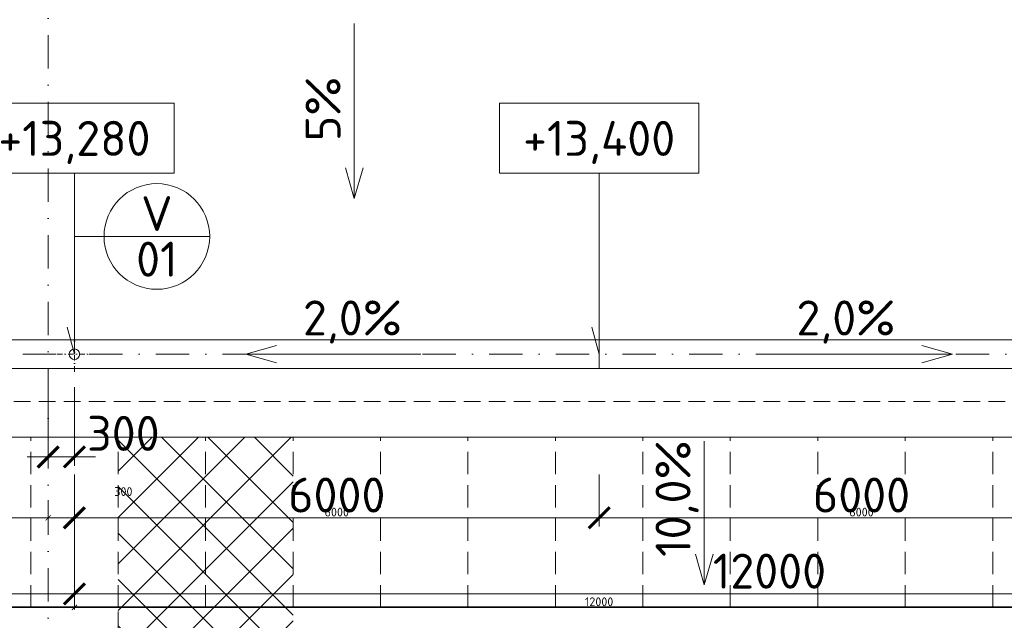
# Model space of a CAD drawing. Header units: millimetres. Extents: x -725694 to 5289369, y -1488057 to 2187451.
# Tile 203 of 256: x 102224 to 113483, y 174258 to 181125. Entities that reach past the tile are written whole.
import ezdxf
from ezdxf import colors
from ezdxf.entities.mleader import LeaderData, LeaderLine
from ezdxf.enums import TextEntityAlignment as Align
from ezdxf.math import Vec2, Vec3

# ---------------------------------------------------------------- set-up
doc = ezdxf.new("R2010")
doc.units = ezdxf.units.MM
for name, pattern in [('CENTERX2', [101.6, 63.5, -12.7, 12.7, -12.7]), ('DASHDOT', [25.4, 12.7, -6.35, 0, -6.35]), ('ČÁRKOVANÁ', [19.05, 12.7, -6.35])]:
    doc.linetypes.add(name, pattern=pattern)
doc.layers.get('Defpoints').update_dxf_attribs({"color": 8})
for name, color, linetype, lineweight in [('A99_N_kce-pohl', 1, 'Continuous', 9), ('A99_N_koty-200', 5, 'Continuous', 5), ('A99_N_koty-200 @ 200', 5, 'Continuous', 5), ('A99_N_koty-200 @ 50 (2)', 5, 'Continuous', 5), ('A99_N_koty-vysk', 160, 'Continuous', 5), ('A99_N_sraf', 252, 'Continuous', 0), ('A99_N_txt-popis-50 @ 200', 240, 'Continuous', 9), ('A99_N_znaceni 200', 5, 'Continuous', 5), ('A99_S_osy', 1, 'CENTERX2', 5)]:
    doc.layers.add(name, color=color, linetype=linetype, lineweight=lineweight)
doc.styles.add('A99_kota', font='isocpeur.ttf', dxfattribs={"height": 2})
doc.styles.add('A99_popis', font='isocpeur.ttf')
doc.styles.add('ad_popis 100', font='isocpeur.ttf', dxfattribs={"height": 200})
doc.dimstyles.new('A99_kota_200 new', dxfattribs={"dimscale": 200, "dimtxt": 2, "dimasz": 1.2, "dimexe": 0.5, "dimexo": 1.5, "dimgap": 0.3, "dimtad": 1, "dimdec": 0, "dimzin": 3, "dimdsep": 46, "dimtxsty": 'A99_kota', "dimblk": 'ARCHTICK', "dimcen": 2.5, "dimazin": 2, "dimtfac": 0.75, "dimtdec": 0, "dimtmove": 2, "dimatfit": 0, "dimfxl": 0, "dimtolj": 1, "dimtzin": 0, "dimlwd": 5, "dimlwe": 5, "dimarcsym": 0})

# ---------------------------------------------------------------- blocks, each defined once
blk = doc.blocks.new('*U66')
at = {"color": 0, "linetype": 'ByBlock'}
for p, q in [((5.7, -4), (5.7, -14.35)), ((5.7, -14.35), (5.286, -12.805))]:
    blk.add_line(p, q, dxfattribs=at)
blk.add_lwpolyline([(0, -4), (11.4, -4), (11.4, 0), (0, 0)], close=True, dxfattribs=at)
at = {"color": 0, "linetype": 'ByBlock', "style": 'A99_kota'}
for tag, p in [('VYSKA', (5.7, -2.241)), ('VYSKA_POPIS1', (5.7, -6.041)), ('VYSKA_POPIS2', (5.9, -9.541)), ('VYSKA_POPIS3', (5.9, -13.041))]:
    blk.add_attdef(tag, text='', height=2, dxfattribs=at).set_placement(p, align=Align.MIDDLE)
blk = doc.blocks.new('_ArchTick')
at = {"color": 0, "linetype": 'ByBlock', "const_width": 0.15}
blk.add_lwpolyline([(-0.5, -0.5), (0.5, 0.5)], dxfattribs=at)
blk = doc.blocks.new('*D5401')
at = {"layer": 'A99_N_koty-200', "color": 0, "linetype": 'Continuous', "lineweight": 5, "transparency": 16777216}
for p, q in [((102550, 176925), (102550, 176025)), ((102850, 176925), (102850, 176025)), ((102550, 176125), (102310, 176125)), ((102550, 176125), (102850, 176125)), ((102850, 176125), (103090, 176125))]:
    blk.add_line(p, q, dxfattribs=at)
at = {"layer": 'Defpoints', "color": 0, "linetype": 'Continuous', "lineweight": 0, "transparency": 16777216}
for p in [(102550, 177300), (102850, 177300), (102850, 176125)]:
    blk.add_point(p, dxfattribs=at)
at = {"layer": 'A99_N_koty-200', "color": 0, "linetype": 'Continuous', "lineweight": 5, "transparency": 16777216, "xscale": 240, "yscale": 240, "zscale": 240}
blk.add_blockref('_ArchTick', (102550, 176125), dxfattribs=at)
at = {"layer": 'A99_N_koty-200', "color": 0, "linetype": 'Continuous', "lineweight": 5, "transparency": 16777216, "xscale": 240, "yscale": 240, "zscale": 240, "rotation": 180}
blk.add_blockref('_ArchTick', (102850, 176125), dxfattribs=at)
at = {"layer": 'A99_N_koty-200', "color": 0, "linetype": 'Continuous', "transparency": 16777216, "insert": (103410, 176395), "char_height": 400, "attachment_point": 5, "style": 'A99_kota'}
blk.add_mtext('\\A1;300', dxfattribs=at)
blk = doc.blocks.new('*D5402')
at = {"layer": 'A99_N_koty-200', "color": 0, "linetype": 'Continuous', "lineweight": 5, "transparency": 16777216}
for p, q in [((102550, 175630), (102550, 175405)), ((102850, 175630), (102850, 175405)), ((102550, 175430), (102490, 175430)), ((102550, 175430), (102850, 175430)), ((102850, 175430), (102910, 175430))]:
    blk.add_line(p, q, dxfattribs=at)
at = {"layer": 'Defpoints', "color": 0, "linetype": 'Continuous', "lineweight": 0, "transparency": 16777216}
for p in [(102550, 177300), (102850, 177300), (102850, 175430)]:
    blk.add_point(p, dxfattribs=at)
at = {"layer": 'A99_N_koty-200', "color": 0, "linetype": 'Continuous', "lineweight": 5, "transparency": 16777216, "xscale": 60, "yscale": 60, "zscale": 60}
blk.add_blockref('_ArchTick', (102550, 175430), dxfattribs=at)
at = {"layer": 'A99_N_koty-200', "color": 0, "linetype": 'Continuous', "lineweight": 5, "transparency": 16777216, "xscale": 60, "yscale": 60, "zscale": 60, "rotation": 180}
blk.add_blockref('_ArchTick', (102850, 175430), dxfattribs=at)
at = {"layer": 'A99_N_koty-200', "color": 0, "linetype": 'Continuous', "transparency": 16777216, "insert": (103410, 175730), "char_height": 100, "attachment_point": 5, "style": 'A99_kota'}
blk.add_mtext('\\A1;300', dxfattribs=at)
blk = doc.blocks.new('*D5404')
at = {"layer": 'A99_N_koty-200', "color": 0, "linetype": 'Continuous', "lineweight": 5, "transparency": 16777216}
for p, q in [((102850, 175360), (102850, 174460)), ((114850, 175360), (114850, 174460)), ((102850, 174560), (114850, 174560))]:
    blk.add_line(p, q, dxfattribs=at)
at = {"layer": 'Defpoints', "color": 0, "linetype": 'Continuous', "lineweight": 0, "transparency": 16777216}
for p in [(102850, 177300), (114850, 176835), (114850, 174560)]:
    blk.add_point(p, dxfattribs=at)
at = {"layer": 'A99_N_koty-200', "color": 0, "linetype": 'Continuous', "lineweight": 5, "transparency": 16777216, "xscale": 240, "yscale": 240, "zscale": 240, "rotation": 180}
blk.add_blockref('_ArchTick', (102850, 174560), dxfattribs=at)
at = {"layer": 'A99_N_koty-200', "color": 0, "linetype": 'Continuous', "lineweight": 5, "transparency": 16777216, "xscale": 240, "yscale": 240, "zscale": 240}
blk.add_blockref('_ArchTick', (114850, 174560), dxfattribs=at)
at = {"layer": 'A99_N_koty-200', "color": 0, "linetype": 'Continuous', "transparency": 16777216, "insert": (110797.5, 174820), "char_height": 400, "attachment_point": 5, "style": 'A99_kota'}
blk.add_mtext('\\A1;12000', dxfattribs=at)
blk = doc.blocks.new('*D5405')
at = {"layer": 'A99_N_koty-200', "color": 0, "linetype": 'Continuous', "lineweight": 5, "transparency": 16777216}
for p, q in [((102850, 174605), (102850, 174380)), ((114850, 174605), (114850, 174380)), ((102850, 174405), (114850, 174405))]:
    blk.add_line(p, q, dxfattribs=at)
at = {"layer": 'Defpoints', "color": 0, "linetype": 'Continuous', "lineweight": 0, "transparency": 16777216}
for p in [(102850, 177300), (114850, 176835), (114850, 174405)]:
    blk.add_point(p, dxfattribs=at)
at = {"layer": 'A99_N_koty-200', "color": 0, "linetype": 'Continuous', "lineweight": 5, "transparency": 16777216, "xscale": 60, "yscale": 60, "zscale": 60, "rotation": 180}
blk.add_blockref('_ArchTick', (102850, 174405), dxfattribs=at)
at = {"layer": 'A99_N_koty-200', "color": 0, "linetype": 'Continuous', "lineweight": 5, "transparency": 16777216, "xscale": 60, "yscale": 60, "zscale": 60}
blk.add_blockref('_ArchTick', (114850, 174405), dxfattribs=at)
at = {"layer": 'A99_N_koty-200', "color": 0, "linetype": 'Continuous', "transparency": 16777216, "insert": (108850, 174470), "char_height": 100, "attachment_point": 5, "style": 'A99_kota'}
blk.add_mtext('\\A1;12000', dxfattribs=at)
blk = doc.blocks.new('*D5407')
at = {"layer": 'A99_N_koty-200', "color": 0, "linetype": 'Continuous', "lineweight": 5, "transparency": 16777216}
for p, q in [((102850, 175925), (102850, 175330)), ((108850, 175925), (108850, 175330)), ((102850, 175430), (108850, 175430))]:
    blk.add_line(p, q, dxfattribs=at)
at = {"layer": 'Defpoints', "color": 0, "linetype": 'Continuous', "lineweight": 0, "transparency": 16777216}
for p in [(102850, 176225), (108850, 176225), (108850, 175430)]:
    blk.add_point(p, dxfattribs=at)
at = {"layer": 'A99_N_koty-200', "color": 0, "linetype": 'Continuous', "lineweight": 5, "transparency": 16777216, "xscale": 240, "yscale": 240, "zscale": 240, "rotation": 180}
blk.add_blockref('_ArchTick', (102850, 175430), dxfattribs=at)
at = {"layer": 'A99_N_koty-200', "color": 0, "linetype": 'Continuous', "lineweight": 5, "transparency": 16777216, "xscale": 240, "yscale": 240, "zscale": 240}
blk.add_blockref('_ArchTick', (108850, 175430), dxfattribs=at)
at = {"layer": 'A99_N_koty-200', "color": 0, "linetype": 'Continuous', "transparency": 16777216, "insert": (105850, 175690), "char_height": 400, "attachment_point": 5, "style": 'A99_kota'}
blk.add_mtext('\\A1;6000', dxfattribs=at)
blk = doc.blocks.new('*D5408')
at = {"layer": 'A99_N_koty-200', "color": 0, "linetype": 'Continuous', "lineweight": 5, "transparency": 16777216}
for p, q in [((102850, 175630), (102850, 175405)), ((108850, 175630), (108850, 175405)), ((102850, 175430), (108850, 175430))]:
    blk.add_line(p, q, dxfattribs=at)
at = {"layer": 'Defpoints', "color": 0, "linetype": 'Continuous', "lineweight": 0, "transparency": 16777216}
for p in [(102850, 176225), (108850, 176225), (108850, 175430)]:
    blk.add_point(p, dxfattribs=at)
at = {"layer": 'A99_N_koty-200', "color": 0, "linetype": 'Continuous', "lineweight": 5, "transparency": 16777216, "xscale": 60, "yscale": 60, "zscale": 60, "rotation": 180}
blk.add_blockref('_ArchTick', (102850, 175430), dxfattribs=at)
at = {"layer": 'A99_N_koty-200', "color": 0, "linetype": 'Continuous', "lineweight": 5, "transparency": 16777216, "xscale": 60, "yscale": 60, "zscale": 60}
blk.add_blockref('_ArchTick', (108850, 175430), dxfattribs=at)
at = {"layer": 'A99_N_koty-200', "color": 0, "linetype": 'Continuous', "transparency": 16777216, "insert": (105850, 175495), "char_height": 100, "attachment_point": 5, "style": 'A99_kota'}
blk.add_mtext('\\A1;6000', dxfattribs=at)
blk = doc.blocks.new('*D5410')
at = {"layer": 'A99_N_koty-200', "color": 0, "linetype": 'Continuous', "lineweight": 5, "transparency": 16777216}
for p, q in [((108850, 175925), (108850, 175330)), ((114850, 175925), (114850, 175330)), ((114850, 175430), (108850, 175430))]:
    blk.add_line(p, q, dxfattribs=at)
at = {"layer": 'Defpoints', "color": 0, "linetype": 'Continuous', "lineweight": 0, "transparency": 16777216}
for p in [(108850, 176225), (114850, 176225), (108850, 175430)]:
    blk.add_point(p, dxfattribs=at)
at = {"layer": 'A99_N_koty-200', "color": 0, "linetype": 'Continuous', "lineweight": 5, "transparency": 16777216, "xscale": 240, "yscale": 240, "zscale": 240, "rotation": 180}
blk.add_blockref('_ArchTick', (108850, 175430), dxfattribs=at)
at = {"layer": 'A99_N_koty-200', "color": 0, "linetype": 'Continuous', "lineweight": 5, "transparency": 16777216, "xscale": 240, "yscale": 240, "zscale": 240}
blk.add_blockref('_ArchTick', (114850, 175430), dxfattribs=at)
at = {"layer": 'A99_N_koty-200', "color": 0, "linetype": 'Continuous', "transparency": 16777216, "insert": (111850, 175690), "char_height": 400, "attachment_point": 5, "style": 'A99_kota'}
blk.add_mtext('\\A1;6000', dxfattribs=at)
blk = doc.blocks.new('*D5411')
at = {"layer": 'A99_N_koty-200', "color": 0, "linetype": 'Continuous', "lineweight": 5, "transparency": 16777216}
for p, q in [((108850, 175630), (108850, 175405)), ((114850, 175630), (114850, 175405)), ((114850, 175430), (108850, 175430))]:
    blk.add_line(p, q, dxfattribs=at)
at = {"layer": 'Defpoints', "color": 0, "linetype": 'Continuous', "lineweight": 0, "transparency": 16777216}
for p in [(108850, 176225), (114850, 176225), (108850, 175430)]:
    blk.add_point(p, dxfattribs=at)
at = {"layer": 'A99_N_koty-200', "color": 0, "linetype": 'Continuous', "lineweight": 5, "transparency": 16777216, "xscale": 60, "yscale": 60, "zscale": 60, "rotation": 180}
blk.add_blockref('_ArchTick', (108850, 175430), dxfattribs=at)
at = {"layer": 'A99_N_koty-200', "color": 0, "linetype": 'Continuous', "lineweight": 5, "transparency": 16777216, "xscale": 60, "yscale": 60, "zscale": 60}
blk.add_blockref('_ArchTick', (114850, 175430), dxfattribs=at)
at = {"layer": 'A99_N_koty-200', "color": 0, "linetype": 'Continuous', "transparency": 16777216, "insert": (111850, 175495), "char_height": 100, "attachment_point": 5, "style": 'A99_kota'}
blk.add_mtext('\\A1;6000', dxfattribs=at)
blk = doc.blocks.new('*D5446')
at = {"layer": 'A99_N_koty-200', "color": 0, "linetype": 'Continuous', "lineweight": 5, "transparency": 16777216}
for p, q in [((90850, 175360), (90850, 174460)), ((102850, 175360), (102850, 174460)), ((90850, 174560), (102850, 174560))]:
    blk.add_line(p, q, dxfattribs=at)
at = {"layer": 'Defpoints', "color": 0, "linetype": 'Continuous', "lineweight": 0, "transparency": 16777216}
for p in [(90850, 176835), (102850, 176835), (102850, 174560)]:
    blk.add_point(p, dxfattribs=at)
at = {"layer": 'A99_N_koty-200', "color": 0, "linetype": 'Continuous', "lineweight": 5, "transparency": 16777216, "xscale": 240, "yscale": 240, "zscale": 240, "rotation": 180}
blk.add_blockref('_ArchTick', (90850, 174560), dxfattribs=at)
at = {"layer": 'A99_N_koty-200', "color": 0, "linetype": 'Continuous', "lineweight": 5, "transparency": 16777216, "xscale": 240, "yscale": 240, "zscale": 240}
blk.add_blockref('_ArchTick', (102850, 174560), dxfattribs=at)
at = {"layer": 'A99_N_koty-200', "color": 0, "linetype": 'Continuous', "transparency": 16777216, "insert": (96850, 174820), "char_height": 400, "attachment_point": 5, "style": 'A99_kota'}
blk.add_mtext('\\A1;12000', dxfattribs=at)
blk = doc.blocks.new('*D5447')
at = {"layer": 'A99_N_koty-200', "color": 0, "linetype": 'Continuous', "lineweight": 5, "transparency": 16777216}
for p, q in [((90850, 174605), (90850, 174380)), ((102850, 174605), (102850, 174380)), ((90850, 174405), (102850, 174405))]:
    blk.add_line(p, q, dxfattribs=at)
at = {"layer": 'Defpoints', "color": 0, "linetype": 'Continuous', "lineweight": 0, "transparency": 16777216}
for p in [(90850, 176835), (102850, 176835), (102850, 174405)]:
    blk.add_point(p, dxfattribs=at)
at = {"layer": 'A99_N_koty-200', "color": 0, "linetype": 'Continuous', "lineweight": 5, "transparency": 16777216, "xscale": 60, "yscale": 60, "zscale": 60, "rotation": 180}
blk.add_blockref('_ArchTick', (90850, 174405), dxfattribs=at)
at = {"layer": 'A99_N_koty-200', "color": 0, "linetype": 'Continuous', "lineweight": 5, "transparency": 16777216, "xscale": 60, "yscale": 60, "zscale": 60}
blk.add_blockref('_ArchTick', (102850, 174405), dxfattribs=at)
at = {"layer": 'A99_N_koty-200', "color": 0, "linetype": 'Continuous', "transparency": 16777216, "insert": (96850, 174470), "char_height": 100, "attachment_point": 5, "style": 'A99_kota'}
blk.add_mtext('\\A1;12000', dxfattribs=at)
blk = doc.blocks.new('*D5452')
at = {"layer": 'A99_N_koty-200', "color": 0, "linetype": 'Continuous', "lineweight": 5, "transparency": 16777216}
for p, q in [((96850, 175925), (96850, 175330)), ((102850, 175925), (102850, 175330)), ((102850, 175430), (96850, 175430))]:
    blk.add_line(p, q, dxfattribs=at)
at = {"layer": 'Defpoints', "color": 0, "linetype": 'Continuous', "lineweight": 0, "transparency": 16777216}
for p in [(96850, 176225), (102850, 176225), (96850, 175430)]:
    blk.add_point(p, dxfattribs=at)
at = {"layer": 'A99_N_koty-200', "color": 0, "linetype": 'Continuous', "lineweight": 5, "transparency": 16777216, "xscale": 240, "yscale": 240, "zscale": 240, "rotation": 180}
blk.add_blockref('_ArchTick', (96850, 175430), dxfattribs=at)
at = {"layer": 'A99_N_koty-200', "color": 0, "linetype": 'Continuous', "lineweight": 5, "transparency": 16777216, "xscale": 240, "yscale": 240, "zscale": 240}
blk.add_blockref('_ArchTick', (102850, 175430), dxfattribs=at)
at = {"layer": 'A99_N_koty-200', "color": 0, "linetype": 'Continuous', "transparency": 16777216, "insert": (99850, 175690), "char_height": 400, "attachment_point": 5, "style": 'A99_kota'}
blk.add_mtext('\\A1;6000', dxfattribs=at)
blk = doc.blocks.new('*D5453')
at = {"layer": 'A99_N_koty-200', "color": 0, "linetype": 'Continuous', "lineweight": 5, "transparency": 16777216}
for p, q in [((96850, 175630), (96850, 175405)), ((102850, 175630), (102850, 175405)), ((102850, 175430), (96850, 175430))]:
    blk.add_line(p, q, dxfattribs=at)
at = {"layer": 'Defpoints', "color": 0, "linetype": 'Continuous', "lineweight": 0, "transparency": 16777216}
for p in [(96850, 176225), (102850, 176225), (96850, 175430)]:
    blk.add_point(p, dxfattribs=at)
at = {"layer": 'A99_N_koty-200', "color": 0, "linetype": 'Continuous', "lineweight": 5, "transparency": 16777216, "xscale": 60, "yscale": 60, "zscale": 60, "rotation": 180}
blk.add_blockref('_ArchTick', (96850, 175430), dxfattribs=at)
at = {"layer": 'A99_N_koty-200', "color": 0, "linetype": 'Continuous', "lineweight": 5, "transparency": 16777216, "xscale": 60, "yscale": 60, "zscale": 60}
blk.add_blockref('_ArchTick', (102850, 175430), dxfattribs=at)
at = {"layer": 'A99_N_koty-200', "color": 0, "linetype": 'Continuous', "transparency": 16777216, "insert": (99850, 175495), "char_height": 100, "attachment_point": 5, "style": 'A99_kota'}
blk.add_mtext('\\A1;6000', dxfattribs=at)
blk = doc.blocks.new('*U20')
at = {"color": 0, "linetype": 'ByBlock'}
blk.add_line((-3.02, 0), (3.02, 0), dxfattribs=at)
blk.add_circle((0, 0), 3.02, dxfattribs=at)
at = {"color": 0, "linetype": 'ByBlock', "style": 'A99_popis'}
for tag, p in [('KATEGORIE', (0, 1.31)), ('PRVEK', (0, -1.298))]:
    blk.add_attdef(tag, text='', height=2, dxfattribs=at).set_placement(p, align=Align.MIDDLE_CENTER)
blk = doc.blocks.new('*U6298')
at = {"layer": 'A99_N_koty-200 @ 200', "linetype": 'Continuous'}
dim = blk.add_linear_dim(base=(102850, 176125), p1=(102550, 177300), p2=(102850, 177300), dimstyle='A99_kota_200 new', override={"dimscale": 200, "dimtix": 1, "dimtofl": 1, "dimtmove": 2, "dimatfit": 0}, dxfattribs=at)
dim.commit()
dim.dimension.update_dxf_attribs({"geometry": '*D5401', "text_midpoint": (103410, 176395), "dimtype": 128})
at = {"layer": 'A99_N_koty-200 @ 50 (2)', "linetype": 'Continuous'}
dim = blk.add_linear_dim(base=(102850, 175430), p1=(102550, 177300), p2=(102850, 177300), dimstyle='A99_kota_200 new', override={"dimscale": 50, "dimtix": 1, "dimtofl": 1, "dimtmove": 2, "dimatfit": 0}, dxfattribs=at)
dim.commit()
dim.dimension.update_dxf_attribs({"geometry": '*D5402', "text_midpoint": (103410, 175730), "dimtype": 128})
blk = doc.blocks.new('*U6299')
at = {"layer": 'A99_N_koty-200 @ 200', "linetype": 'Continuous'}
dim = blk.add_linear_dim(base=(114850, 174560), p1=(102850, 177300), p2=(114850, 176835), dimstyle='A99_kota_200 new', override={"dimscale": 200, "dimtix": 1, "dimtofl": 1, "dimtmove": 2, "dimatfit": 0}, dxfattribs=at)
dim.commit()
dim.dimension.update_dxf_attribs({"geometry": '*D5404', "text_midpoint": (110797.5, 174820), "dimtype": 128})
at = {"layer": 'A99_N_koty-200 @ 50 (2)', "linetype": 'Continuous'}
dim = blk.add_linear_dim(base=(114850, 174405), p1=(102850, 177300), p2=(114850, 176835), dimstyle='A99_kota_200 new', override={"dimscale": 50, "dimtix": 1, "dimtofl": 1, "dimtmove": 2, "dimatfit": 0}, dxfattribs=at)
dim.commit()
dim.dimension.update_dxf_attribs({"geometry": '*D5405', "text_midpoint": (108850, 174470)})
blk = doc.blocks.new('*U6300')
at = {"layer": 'A99_N_koty-200 @ 200', "linetype": 'Continuous'}
dim = blk.add_linear_dim(base=(108850, 175430), p1=(102850, 176225), p2=(108850, 176225), dimstyle='A99_kota_200 new', override={"dimscale": 200, "dimtix": 1, "dimtofl": 1, "dimtmove": 2, "dimatfit": 0}, dxfattribs=at)
dim.commit()
dim.dimension.update_dxf_attribs({"geometry": '*D5407', "text_midpoint": (105850, 175690)})
at = {"layer": 'A99_N_koty-200 @ 50 (2)', "linetype": 'Continuous'}
dim = blk.add_linear_dim(base=(108850, 175430), p1=(102850, 176225), p2=(108850, 176225), dimstyle='A99_kota_200 new', override={"dimscale": 50, "dimtix": 1, "dimtofl": 1, "dimtmove": 2, "dimatfit": 0}, dxfattribs=at)
dim.commit()
dim.dimension.update_dxf_attribs({"geometry": '*D5408', "text_midpoint": (105850, 175495)})
blk = doc.blocks.new('*U6301')
at = {"layer": 'A99_N_koty-200 @ 200', "linetype": 'Continuous'}
dim = blk.add_linear_dim(base=(108850, 175430), p1=(114850, 176225), p2=(108850, 176225), angle=180, dimstyle='A99_kota_200 new', override={"dimscale": 200, "dimtix": 1, "dimtofl": 1, "dimtmove": 2, "dimatfit": 0}, dxfattribs=at)
dim.commit()
dim.dimension.update_dxf_attribs({"geometry": '*D5410', "text_midpoint": (111850, 175690)})
at = {"layer": 'A99_N_koty-200 @ 50 (2)', "linetype": 'Continuous'}
dim = blk.add_linear_dim(base=(108850, 175430), p1=(114850, 176225), p2=(108850, 176225), angle=180, dimstyle='A99_kota_200 new', override={"dimscale": 50, "dimtix": 1, "dimtofl": 1, "dimtmove": 2, "dimatfit": 0}, dxfattribs=at)
dim.commit()
dim.dimension.update_dxf_attribs({"geometry": '*D5411', "text_midpoint": (111850, 175495)})
blk = doc.blocks.new('*U6313')
at = {"layer": 'A99_N_koty-200 @ 200', "linetype": 'Continuous'}
dim = blk.add_linear_dim(base=(102850, 174560), p1=(90850, 176835), p2=(102850, 176835), dimstyle='A99_kota_200 new', override={"dimscale": 200, "dimtix": 1, "dimtofl": 1, "dimtmove": 2, "dimatfit": 0}, dxfattribs=at)
dim.commit()
dim.dimension.update_dxf_attribs({"geometry": '*D5446', "text_midpoint": (96850, 174820)})
at = {"layer": 'A99_N_koty-200 @ 50 (2)', "linetype": 'Continuous'}
dim = blk.add_linear_dim(base=(102850, 174405), p1=(90850, 176835), p2=(102850, 176835), dimstyle='A99_kota_200 new', override={"dimscale": 50, "dimtix": 1, "dimtofl": 1, "dimtmove": 2, "dimatfit": 0}, dxfattribs=at)
dim.commit()
dim.dimension.update_dxf_attribs({"geometry": '*D5447', "text_midpoint": (96850, 174470)})
blk = doc.blocks.new('*U6315')
at = {"layer": 'A99_N_koty-200 @ 200', "linetype": 'Continuous'}
dim = blk.add_linear_dim(base=(96850, 175430), p1=(102850, 176225), p2=(96850, 176225), angle=180, dimstyle='A99_kota_200 new', override={"dimscale": 200, "dimtix": 1, "dimtofl": 1, "dimtmove": 2, "dimatfit": 0}, dxfattribs=at)
dim.commit()
dim.dimension.update_dxf_attribs({"geometry": '*D5452', "text_midpoint": (99850, 175690)})
at = {"layer": 'A99_N_koty-200 @ 50 (2)', "linetype": 'Continuous'}
dim = blk.add_linear_dim(base=(96850, 175430), p1=(102850, 176225), p2=(96850, 176225), angle=180, dimstyle='A99_kota_200 new', override={"dimscale": 50, "dimtix": 1, "dimtofl": 1, "dimtmove": 2, "dimatfit": 0}, dxfattribs=at)
dim.commit()
dim.dimension.update_dxf_attribs({"geometry": '*D5453', "text_midpoint": (99850, 175495)})

msp = doc.modelspace()

# ---------------------------------------------------------------- hatches: boundary and pattern name
at = {"layer": 'A99_N_sraf', "linetype": 'Continuous', "lineweight": 0, "ltscale": 0.5, "transparency": 33554687}
h = msp.add_hatch(dxfattribs=at)
h.set_pattern_fill('ANSI37', color=256, scale=3000)
h.set_pattern_definition([(135, (213305, 600), (-265.16504, -265.16504), []), (225, (213305, 600), (265.16504, -265.16504), [])])
h.paths.add_polyline_path([(105350, 176350), (103350, 176350), (103350, 149020), (105350, 149020)])

# ---------------------------------------------------------------- linework, layer by layer
at = {"layer": 'A99_N_kce-pohl', "linetype": 'ČÁRKOVANÁ', "lineweight": 9, "ltscale": 15}
msp.add_line((5860, 176760), (150690, 176760), dxfattribs=at)
at = {"layer": 'A99_N_kce-pohl', "linetype": 'Continuous', "ltscale": 25}
msp.add_lwpolyline([(150690, 177135), (150690, 177465), (6000, 177465), (6000, 177135)], close=True, dxfattribs=at)
at = {"layer": 'A99_N_kce-pohl', "linetype": 'DASHDOT', "lineweight": 5, "ltscale": 5}
for points in [[(102850, 177100), (102850, 177500)], [(102650, 177300), (103050, 177300)]]:
    msp.add_lwpolyline(points, dxfattribs=at)
at = {"layer": 'A99_N_kce-pohl', "linetype": 'Continuous', "ltscale": 25}
msp.add_lwpolyline([(108850, 177135), (108850, 177465)], dxfattribs=at)
at = {"layer": 'A99_N_kce-pohl', "linetype": 'Continuous', "lineweight": 9, "ltscale": 15}
msp.add_lwpolyline([(138875.5, 176350), (7180, 176350)], dxfattribs=at)
at = {"layer": 'A99_N_kce-pohl', "color": 30, "linetype": 'ČÁRKOVANÁ', "lineweight": 5, "ltscale": 20, "true_color": 0xff6e3d}
for points in [[(102350, 174405), (102350, 176350)], [(102350, 174405), (102350, 176350)], [(103350, 174405), (103350, 176350)], [(104350, 174405), (104350, 176350)], [(105350, 174405), (105350, 176350)], [(106350, 174405), (106350, 176350)], [(107350, 174405), (107350, 176350)], [(108350, 174405), (108350, 176350)], [(109350, 174405), (109350, 176350)], [(110350, 174405), (110350, 176350)], [(111350, 174405), (111350, 176350)], [(112350, 174405), (112350, 176350)], [(113350, 174405), (113350, 176350)]]:
    msp.add_lwpolyline(points, dxfattribs=at)
at = {"layer": 'A99_N_kce-pohl', "color": 1, "linetype": 'Continuous', "lineweight": 9, "ltscale": 25}
msp.add_lwpolyline([(138352.5, 174145), (138352.5, 174410), (7350, 174410), (7350, 174145)], close=True, dxfattribs=at)
at = {"layer": 'A99_N_kce-pohl', "color": 254, "linetype": 'ČÁRKOVANÁ', "lineweight": 5, "ltscale": 20, "true_color": 0xffd9cc}
msp.add_lwpolyline([(103350, 148960), (103350, 148960), (103350, 174380)], dxfattribs=at)
at = {"layer": 'A99_N_kce-pohl', "linetype": 'Continuous'}
msp.add_circle((102850, 177300), 60, dxfattribs=at)
at = {"layer": 'A99_N_koty-vysk'}
for points in [[(106050, 179082), (106050, 181082)], [(106050, 179082), (105950, 179432)], [(106050, 179082), (106150, 179432)], [(104810, 177300), (105160, 177400)], [(112890, 177300), (112540, 177400)], [(104810, 177300), (106810, 177300)], [(104810, 177300), (105160, 177200)], [(112890, 177300), (110890, 177300)], [(112890, 177300), (112540, 177200)], [(110052.5, 174662.5), (110052.5, 176305)], [(110052.5, 174662.5), (109952.5, 175012.5)], [(110052.5, 174662.5), (110152.5, 175012.5)]]:
    msp.add_lwpolyline(points, dxfattribs=at)
at = {"layer": 'A99_N_znaceni 200'}
msp.add_lwpolyline([(103188.5, 178646.5), (102850, 178646.5)], dxfattribs=at)
at = {"layer": 'A99_S_osy', "linetype": 'DASHDOT', "lineweight": 5, "ltscale": 30}
for points in [[(102550, 250300), (102550, 146890)], [(177325, 177300), (4375, 177300)]]:
    msp.add_lwpolyline(points, dxfattribs=at)

# ---------------------------------------------------------------- block references
at = {"layer": 'A99_N_koty-200', "color": 3, "linetype": 'Continuous', "lineweight": 0}
for name in ['*U6298', '*U6299', '*U6313', '*U6315', '*U6300', '*U6301']:
    msp.add_blockref(name, (0, 0), dxfattribs=at)
at = {"layer": 'A99_N_koty-vysk', "xscale": 200, "yscale": 200, "zscale": 200}
for p, values in [((101710, 180170), {'VYSKA': '+13,280'}), ((107710, 180170), {'VYSKA': '+13,400'})]:
    msp.add_blockref('*U66', p, dxfattribs=at).add_auto_attribs(values)
at = {"layer": 'A99_N_znaceni 200', "xscale": 200, "yscale": 200, "zscale": 200}
msp.add_blockref('*U20', (103792.5, 178646.5), dxfattribs=at).add_auto_attribs({'KATEGORIE': 'V', 'PRVEK': '01'})

# ---------------------------------------------------------------- texts
at = {"layer": 'A99_N_koty-vysk', "char_height": 400, "attachment_point": 1, "rotation": 90, "style": 'ad_popis 100'}
for s, width, insert in [('5%', 140, (105492.7, 179735)), ('10,0%', 673.852, (109495.2, 174982.5))]:
    msp.add_mtext_dynamic_manual_height_columns(s, width=width, gutter_width=2000, heights=[0], dxfattribs=dict(at, insert=insert))
at = {"layer": 'A99_N_koty-vysk', "char_height": 400, "style": 'ad_popis 100'}
for insert, attachment_point in [((105463, 177915), 1), ((112237, 177915), 3)]:
    msp.add_mtext_dynamic_manual_height_columns('2,0%', width=673.852, gutter_width=2000, heights=[0], dxfattribs=dict(at, insert=insert, attachment_point=attachment_point))

# ---------------------------------------------------------------- leaders
at = {"layer": 'A99_N_txt-popis-50 @ 200', "lineweight": 9}
ml = msp.add_multileader_mtext('Standard', dxfattribs=at)
ml.set_content('\\A1;{\\C256;odvodňovací žlab se nemění,\\Pna stavbě se provede kontrola}', color=1, style='A99_popis')
ml.set_leader_properties(color=256, linetype='ByLayer', lineweight=-1)
ml.build(insert=Vec2(0, 0))
ml.multileader.update_dxf_attribs({"dogleg_length": 200, "arrow_head_size": 300, "scale": 200})
ctx = ml.context
ctx.base_point, ctx.scale, ctx.char_height, ctx.arrow_head_size, ctx.landing_gap_size, ctx.plane_origin = Vec3(32602.5, 172915), 200, 400, 300, 1000, Vec3(32050, 165489.2)
notes = []
notes.append((ctx, [(0, (1, 1, 0), (31802.5, 172915), (1, 0), 800, [(0, [(31805, 174410)], 0, [])])]))
ctx.mtext.insert, ctx.mtext.width, ctx.mtext.defined_height, ctx.mtext.flow_direction = Vec3(33602.5, 173175), 7914.793, 1247.5, 5
ml = msp.add_multileader_mtext('Standard', dxfattribs=at)
ml.set_content('\\A1;{\\C256;odvodňovací žlab se nemění,\\Pna stavbě se provede kontrola}', color=1, style='A99_popis')
ml.set_leader_properties(color=256, linetype='ByLayer', lineweight=-1)
ml.build(insert=Vec2(0, 0))
ml.multileader.update_dxf_attribs({"dogleg_length": 200, "arrow_head_size": 300, "scale": 200})
ctx = ml.context
ctx.base_point, ctx.scale, ctx.char_height, ctx.arrow_head_size, ctx.landing_gap_size, ctx.plane_origin = Vec3(81607.5, 172915), 200, 400, 300, 1000, Vec3(81055, 165489.2)
notes.append((ctx, [(0, (1, 1, 0), (80807.5, 172915), (1, 0), 800, [(0, [(80810, 174410)], 0, [])])]))
ctx.mtext.insert, ctx.mtext.width, ctx.mtext.defined_height, ctx.mtext.flow_direction = Vec3(82607.5, 173175), 7914.793, 1247.5, 5
for ctx, leaders in notes:
    for number, flags, end, landing, length, lines in leaders:
        leader = LeaderData()
        leader.index, (leader.has_last_leader_line, leader.has_dogleg_vector, leader.attachment_direction) = number, flags
        leader.last_leader_point, leader.dogleg_vector, leader.dogleg_length = Vec3(end), Vec3(landing), length
        for number, points, colour, breaks in lines:
            line = LeaderLine()
            line.index, line.vertices, line.color, line.breaks = number, Vec3.list(points), colors.encode_raw_color(colour), breaks
            leader.lines.append(line)
        ctx.leaders.append(leader)

doc.saveas('drawing.dxf')
